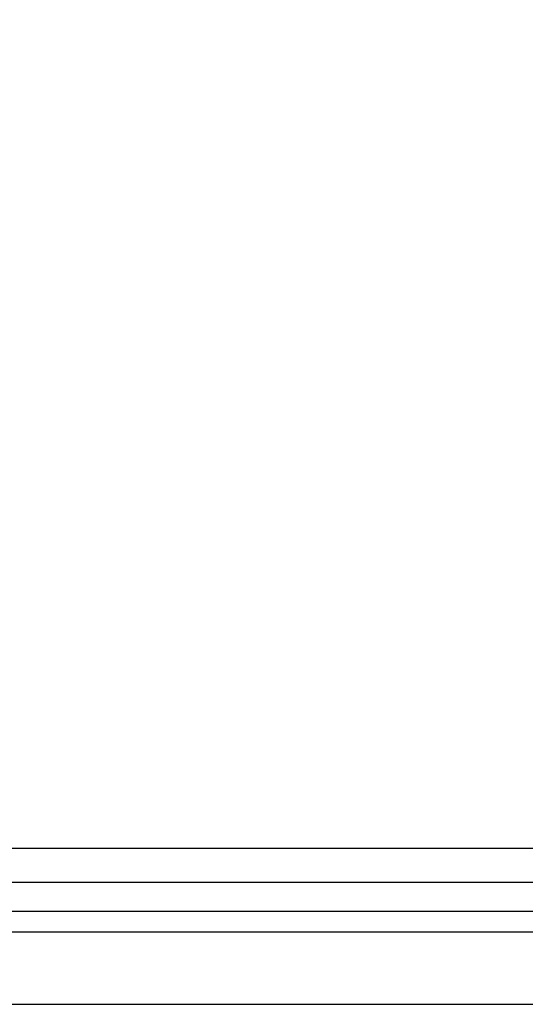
# Model space of a CAD drawing. Header units: millimetres. Extents: x -117 to 444, y -157 to 472.
# Tile 90 of 160: x 189 to 203, y 154 to 182. Entities that reach past the tile are written whole.
import ezdxf

# ---------------------------------------------------------------- set-up
doc = ezdxf.new("R2010")
doc.units = ezdxf.units.MM

msp = doc.modelspace()

# ---------------------------------------------------------------- linework, layer by layer
at = {"color": 7, "linetype": 'Continuous', "lineweight": 25}
for p, q in [((168.974, 158.781), (246.365, 158.781)), ((247.46, 157.821), (167.879, 157.821)), ((248.042, 157.011), (167.297, 157.011)), ((248.451, 156.438), (166.888, 156.438)), ((166.236, 154.427), (207.647, 154.427)), ((166.244, 154.435), (249.075, 154.435))]:
    msp.add_line(p, q, dxfattribs=at)
msp.add_open_spline([(167.297, 157.459), (167.239, 157.496), (167.143, 157.557), (166.949, 157.677), (166.714, 157.956), (166.605, 158.413), (166.604, 158.784), (166.594, 159.224), (166.585, 159.636), (166.577, 160.046), (166.572, 160.235), (166.57, 160.429), (166.563, 160.91), (166.46, 168.48), (166.359, 176.374), (166.3, 184.218), (166.248, 191.855), (166.24, 199.749), (166.264, 207.2), (166.264, 208.115), (166.282, 208.42), (166.329, 208.84), (166.64, 209.582), (167.22, 210.054), (167.823, 210.262), (168.16, 210.346), (168.501, 210.395), (168.769, 210.417), (169.596, 210.494), (171.066, 210.624), (177.669, 211.179), (184.611, 211.619), (195.246, 212.056), (201.483, 212.195), (209.763, 212.222), (223.289, 212.075), (235.945, 211.365), (245.73, 210.495), (246.287, 210.445), (246.638, 210.412), (246.875, 210.392), (247.158, 210.353), (247.47, 210.281), (247.912, 210.146), (248.554, 209.758), (248.956, 209.068), (249.046, 208.476), (249.073, 208.176), (249.071, 207.69), (249.1, 200.161), (249.093, 192.271), (249.037, 184.063), (248.98, 176.406), (248.886, 168.997), (248.791, 162.091)], degree=3, knots=[0, 0, 0, 0, 0.0014648, 0.0024414, 0.0048828, 0.0078125, 0.0097656, 0.0107422, 0.0146484, 0.0161133, 0.0170898, 0.0175781, 0.019043, 0.0244141, 0.1328125, 0.1399211, 0.1484375, 0.2539062, 0.265625, 0.2675781, 0.2685547, 0.2705078, 0.2744141, 0.28125, 0.2822266, 0.2851562, 0.2871094, 0.2880859, 0.2895508, 0.3007812, 0.3125, 0.3984375, 0.4140625, 0.484375, 0.4988178, 0.546875, 0.7011719, 0.7050781, 0.7089844, 0.7104492, 0.7109375, 0.7128906, 0.715332, 0.7163086, 0.7207031, 0.7275391, 0.7285156, 0.7304688, 0.7324219, 0.7363281, 0.8515625, 0.8588534, 0.8671875, 0.9733664, 0.9733664, 0.9733664, 0.9733664], dxfattribs=at)

doc.saveas('drawing.dxf')
